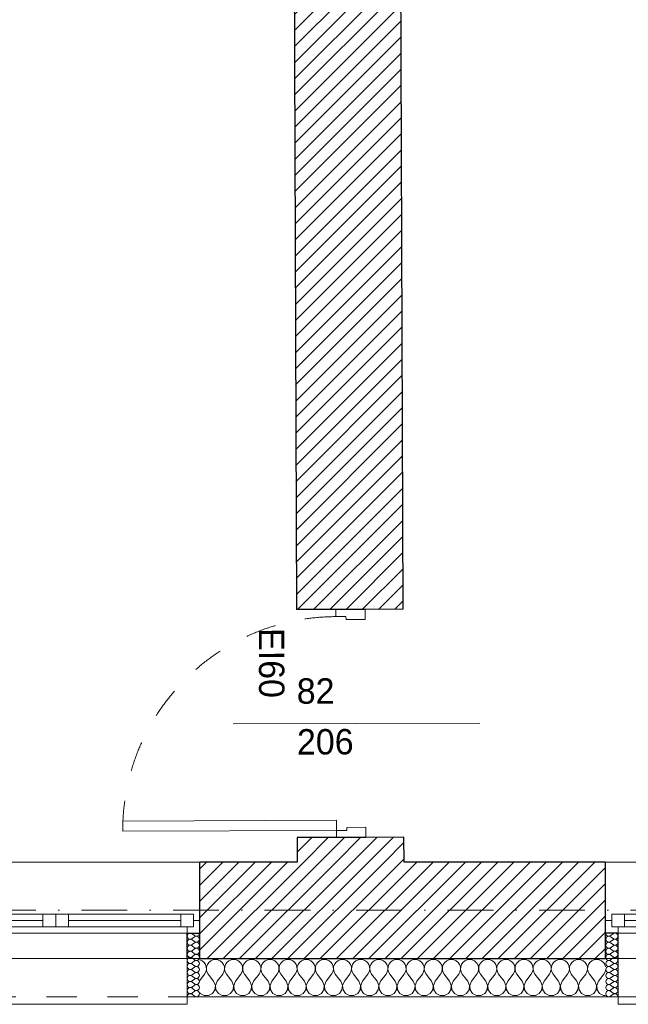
# Model space of a CAD drawing. Header units: millimetres. Extents: x 172139 to 266886, y 89525 to 138225.
# Tile 38 of 94: x 202873 to 205267, y 106825 to 110700. Entities that reach past the tile are written whole.
import ezdxf
from ezdxf.enums import TextEntityAlignment as Align

# ---------------------------------------------------------------- set-up
doc = ezdxf.new("R2010")
doc.units = ezdxf.units.MM
doc.header["$MEASUREMENT"] = 0
doc.linetypes.add('Kropki i Kreski', pattern=[360, 180, -90, 0, -90])
doc.linetypes.add('Przerywana', pattern=[240, 120, -120])
for name, color, linetype in [('Drzwi ArchiCAD', 7, 'Continuous'), ('Konstrukcja - Siatki mod', 7, 'Continuous'), ('KR_INW', 7, 'Continuous'), ('NAPIS_SODON', 7, 'Continuous'), ('Okna ArchiCADa', 7, 'Continuous'), ('Znaczniki drzwi ArchiCADa', 7, 'Continuous')]:
    doc.layers.add(name, color=color, linetype=linetype)
for name, color, linetype, lineweight in [('Drzwi ArchiCAD_Nr_pióra__1', 7, 'Continuous', 13), ('Drzwi ArchiCAD_Nr_pióra__27', 7, 'Continuous', 25), ('KR_INW_Nr_pióra__101', 252, 'Continuous', 5), ('KR_INW_Nr_pióra__27', 7, 'Continuous', 25), ('KR_INW_Nr_pióra__47', 7, 'Continuous', 15), ('NAPIS_SODON_Nr_pióra__1', 7, 'Continuous', 13), ('Okna ArchiCADa_Nr_pióra__1', 7, 'Continuous', 13), ('Okna ArchiCADa_Nr_pióra__27', 7, 'Continuous', 25), ('Znaczniki drzwi ArchiCADa_Nr_pióra__7', 7, 'Continuous', 13)]:
    doc.layers.add(name, color=color, linetype=linetype, lineweight=lineweight)
for name, color, linetype, lineweight, true_color in [('Konstrukcja - Siatki mod_Nr_pióra__48', 7, 'Continuous', 15, 0xa80f02), ('KR_INW_Nr_pióra__102', 7, 'Continuous', 5, 0xcccccc), ('Znaczniki drzwi ArchiCADa_Nr_pióra__20', 7, 'Continuous', 13, 0xb00000)]:
    doc.layers.add(name, color=color, linetype=linetype, lineweight=lineweight, true_color=true_color)
doc.styles.add('GENERATED_STYLE_1', font='txt')
pattern_1 = [(45, (0, 0), (-31.819804, 31.819804), [])]

# ---------------------------------------------------------------- blocks, each defined once
blk = doc.blocks.new('Strop_1', base_point=(179225, 121523.3))
at = {"layer": 'NAPIS_SODON_Nr_pióra__1', "linetype": 'Continuous', "flags": 128}
blk.add_lwpolyline([(179225, 121523.3), (179225.9, 107003.8), (250898.3, 107008.3), (250897.4, 121527.8)], close=True, dxfattribs=at)
blk = doc.blocks.new('*X158')
at = {"layer": 'KR_INW_Nr_pióra__102', "linetype": 'Continuous'}
for p, q in [((203581.2, 107000.2), (203580.9, 107000.2)), ((203590.2, 106996.2), (203581.2, 107000.2)), ((203597.8, 106989.9), (203590.2, 106996.2)), ((203624.1, 106996.2), (203616.5, 106989.9)), ((203633.1, 107000.2), (203624.1, 106996.2)), ((203642.9, 107001.6), (203633.1, 107000.2)), ((203652.6, 107000.2), (203642.9, 107001.6)), ((203661.6, 106996.2), (203652.6, 107000.2)), ((203669.2, 106989.9), (203661.6, 106996.2)), ((203695.5, 106996.2), (203687.9, 106989.9)), ((203704.5, 107000.2), (203695.5, 106996.2)), ((203714.3, 107001.6), (203704.5, 107000.2)), ((203724, 107000.2), (203714.3, 107001.6)), ((203733.1, 106996.2), (203724, 107000.2)), ((203740.6, 106989.9), (203733.1, 106996.2)), ((203766.9, 106996.2), (203759.4, 106989.9)), ((203776, 107000.2), (203766.9, 106996.2)), ((203785.7, 107001.6), (203776, 107000.2)), ((203795.5, 107000.2), (203785.7, 107001.6)), ((203804.5, 106996.2), (203795.5, 107000.2)), ((203812.1, 106989.9), (203804.5, 106996.2)), ((203838.4, 106996.2), (203830.8, 106989.9)), ((203847.4, 107000.2), (203838.4, 106996.2)), ((203857.1, 107001.6), (203847.4, 107000.2)), ((203866.9, 107000.2), (203857.1, 107001.6)), ((203875.9, 106996.2), (203866.9, 107000.2)), ((203883.5, 106989.9), (203875.9, 106996.2)), ((203909.8, 106996.2), (203902.2, 106989.9)), ((203918.8, 107000.2), (203909.8, 106996.2)), ((203928.6, 107001.6), (203918.8, 107000.2)), ((203938.3, 107000.2), (203928.6, 107001.6)), ((203947.3, 106996.2), (203938.3, 107000.2)), ((203954.9, 106989.9), (203947.3, 106996.2)), ((203981.2, 106996.2), (203973.6, 106989.9)), ((203990.2, 107000.2), (203981.2, 106996.2)), ((204000, 107001.6), (203990.2, 107000.2)), ((204009.8, 107000.2), (204000, 107001.6)), ((204018.8, 106996.2), (204009.8, 107000.2)), ((204026.4, 106989.9), (204018.8, 106996.2)), ((204052.7, 106996.2), (204045.1, 106989.9)), ((204061.7, 107000.2), (204052.7, 106996.2)), ((204071.4, 107001.6), (204061.7, 107000.2)), ((204081.2, 107000.2), (204071.4, 107001.6)), ((204090.2, 106996.2), (204081.2, 107000.2)), ((204097.8, 106989.9), (204090.2, 106996.2)), ((204124.1, 106996.2), (204116.5, 106989.9)), ((204133.1, 107000.2), (204124.1, 106996.2)), ((204142.9, 107001.6), (204133.1, 107000.2)), ((204152.6, 107000.2), (204142.9, 107001.6)), ((204161.6, 106996.2), (204152.6, 107000.2)), ((204169.2, 106989.9), (204161.6, 106996.2)), ((204195.5, 106996.2), (204187.9, 106989.9)), ((204204.5, 107000.2), (204195.5, 106996.2)), ((204214.3, 107001.6), (204204.5, 107000.2)), ((204224, 107000.2), (204214.3, 107001.6)), ((204233.1, 106996.2), (204224, 107000.2)), ((204240.6, 106989.9), (204233.1, 106996.2)), ((204266.9, 106996.2), (204259.4, 106989.9)), ((204276, 107000.2), (204266.9, 106996.2)), ((204285.7, 107001.6), (204276, 107000.2)), ((204295.5, 107000.2), (204285.7, 107001.6)), ((204304.5, 106996.2), (204295.5, 107000.2)), ((204312.1, 106989.9), (204304.5, 106996.2)), ((204338.4, 106996.2), (204330.8, 106989.9)), ((204347.4, 107000.2), (204338.4, 106996.2)), ((204357.1, 107001.6), (204347.4, 107000.2)), ((204366.9, 107000.2), (204357.1, 107001.6)), ((204375.9, 106996.2), (204366.9, 107000.2)), ((204383.5, 106989.9), (204375.9, 106996.2)), ((204409.8, 106996.2), (204402.2, 106989.9)), ((204418.8, 107000.2), (204409.8, 106996.2)), ((204428.6, 107001.6), (204418.8, 107000.2)), ((204438.3, 107000.2), (204428.6, 107001.6)), ((204447.3, 106996.2), (204438.3, 107000.2)), ((204454.9, 106989.9), (204447.3, 106996.2)), ((204481.2, 106996.2), (204473.6, 106989.9)), ((204490.2, 107000.2), (204481.2, 106996.2)), ((204500, 107001.6), (204490.2, 107000.2)), ((204509.8, 107000.2), (204500, 107001.6)), ((204518.8, 106996.2), (204509.8, 107000.2)), ((204526.4, 106989.9), (204518.8, 106996.2)), ((204552.7, 106996.2), (204545.1, 106989.9)), ((204561.7, 107000.2), (204552.7, 106996.2)), ((204571.4, 107001.6), (204561.7, 107000.2)), ((204581.2, 107000.2), (204571.4, 107001.6)), ((204590.2, 106996.2), (204581.2, 107000.2)), ((204597.8, 106989.9), (204590.2, 106996.2)), ((204624.1, 106996.2), (204616.5, 106989.9)), ((204633.1, 107000.2), (204624.1, 106996.2)), ((204642.9, 107001.6), (204633.1, 107000.2)), ((204652.6, 107000.2), (204642.9, 107001.6)), ((204661.6, 106996.2), (204652.6, 107000.2)), ((204669.2, 106989.9), (204661.6, 106996.2)), ((204695.5, 106996.2), (204687.9, 106989.9)), ((204704.5, 107000.2), (204695.5, 106996.2)), ((204714.3, 107001.6), (204704.5, 107000.2)), ((204724, 107000.2), (204714.3, 107001.6)), ((204733.1, 106996.2), (204724, 107000.2)), ((204740.6, 106989.9), (204733.1, 106996.2)), ((204766.9, 106996.2), (204759.4, 106989.9)), ((204776, 107000.2), (204766.9, 106996.2)), ((204785.7, 107001.6), (204776, 107000.2)), ((204795.5, 107000.2), (204785.7, 107001.6)), ((204804.5, 106996.2), (204795.5, 107000.2)), ((204812.1, 106989.9), (204804.5, 106996.2)), ((204838.4, 106996.2), (204830.8, 106989.9)), ((204847.4, 107000.2), (204838.4, 106996.2)), ((204857.1, 107001.6), (204847.4, 107000.2)), ((204866.9, 107000.2), (204857.1, 107001.6)), ((204875.9, 106996.2), (204866.9, 107000.2)), ((204883.5, 106989.9), (204875.9, 106996.2)), ((204909.8, 106996.2), (204902.2, 106989.9)), ((204918.8, 107000.2), (204909.8, 106996.2)), ((204928.6, 107001.6), (204918.8, 107000.2)), ((204938.3, 107000.2), (204928.6, 107001.6)), ((204947.3, 106996.2), (204938.3, 107000.2)), ((204954.9, 106989.9), (204947.3, 106996.2)), ((204981.2, 106996.2), (204973.6, 106989.9)), ((204990.2, 107000.2), (204981.2, 106996.2)), ((205000, 107001.6), (204990.2, 107000.2)), ((205009.8, 107000.2), (205000, 107001.6)), ((205018.8, 106996.2), (205009.8, 107000.2)), ((205026.4, 106989.9), (205018.8, 106996.2)), ((205052.7, 106996.2), (205045.1, 106989.9)), ((205061.7, 107000.2), (205052.7, 106996.2)), ((205071.4, 107001.6), (205061.7, 107000.2)), ((205081.2, 107000.2), (205071.4, 107001.6)), ((205090.2, 106996.2), (205081.2, 107000.2)), ((205097.8, 106989.9), (205090.2, 106996.2)), ((205124.1, 106996.2), (205116.5, 106989.9)), ((205133.1, 107000.2), (205124.1, 106996.2)), ((205142.9, 107001.6), (205133.1, 107000.2)), ((205152.6, 107000.2), (205142.9, 107001.6)), ((205161.6, 106996.2), (205152.6, 107000.2)), ((205169.2, 106989.9), (205161.6, 106996.2)), ((203603.4, 106981.8), (203597.8, 106989.9)), ((203606.5, 106972.5), (203603.4, 106981.8)), ((203604.8, 106953.1), (203607, 106962.6)), ((203607, 106962.6), (203606.5, 106972.5)), ((203607.8, 106972.5), (203607.3, 106962.6)), ((203607.3, 106962.6), (203609.5, 106953.1)), ((203610.9, 106981.8), (203607.8, 106972.5)), ((203616.5, 106989.9), (203610.9, 106981.8)), ((203674.8, 106981.8), (203669.2, 106989.9)), ((203677.9, 106972.5), (203674.8, 106981.8)), ((203676.2, 106953.1), (203678.4, 106962.6)), ((203678.4, 106962.6), (203677.9, 106972.5)), ((203679.2, 106972.5), (203678.7, 106962.6)), ((203678.7, 106962.6), (203680.9, 106953.1)), ((203682.3, 106981.8), (203679.2, 106972.5)), ((203687.9, 106989.9), (203682.3, 106981.8)), ((203746.2, 106981.8), (203740.6, 106989.9)), ((203749.4, 106972.5), (203746.2, 106981.8)), ((203747.6, 106953.1), (203749.9, 106962.6)), ((203749.9, 106962.6), (203749.4, 106972.5)), ((203750.6, 106972.5), (203750.1, 106962.6)), ((203750.1, 106962.6), (203752.4, 106953.1)), ((203753.8, 106981.8), (203750.6, 106972.5)), ((203759.4, 106989.9), (203753.8, 106981.8)), ((203817.7, 106981.8), (203812.1, 106989.9)), ((203820.8, 106972.5), (203817.7, 106981.8)), ((203819.1, 106953.1), (203821.3, 106962.6)), ((203821.3, 106962.6), (203820.8, 106972.5)), ((203822.1, 106972.5), (203821.6, 106962.6)), ((203821.6, 106962.6), (203823.8, 106953.1)), ((203825.2, 106981.8), (203822.1, 106972.5)), ((203830.8, 106989.9), (203825.2, 106981.8)), ((203889.1, 106981.8), (203883.5, 106989.9)), ((203892.2, 106972.5), (203889.1, 106981.8)), ((203890.5, 106953.1), (203892.7, 106962.6)), ((203892.7, 106962.6), (203892.2, 106972.5)), ((203893.5, 106972.5), (203893, 106962.6)), ((203893, 106962.6), (203895.2, 106953.1)), ((203896.6, 106981.8), (203893.5, 106972.5)), ((203902.2, 106989.9), (203896.6, 106981.8)), ((203960.5, 106981.8), (203954.9, 106989.9)), ((203963.7, 106972.5), (203960.5, 106981.8)), ((203961.9, 106953.1), (203964.1, 106962.6)), ((203964.1, 106962.6), (203963.7, 106972.5)), ((203964.9, 106972.5), (203964.4, 106962.6)), ((203964.4, 106962.6), (203966.7, 106953.1)), ((203968.1, 106981.8), (203964.9, 106972.5)), ((203973.6, 106989.9), (203968.1, 106981.8)), ((204031.9, 106981.8), (204026.4, 106989.9)), ((204035.1, 106972.5), (204031.9, 106981.8)), ((204033.3, 106953.1), (204035.6, 106962.6)), ((204035.6, 106962.6), (204035.1, 106972.5)), ((204036.3, 106972.5), (204035.9, 106962.6)), ((204035.9, 106962.6), (204038.1, 106953.1)), ((204039.5, 106981.8), (204036.3, 106972.5)), ((204045.1, 106989.9), (204039.5, 106981.8)), ((204103.4, 106981.8), (204097.8, 106989.9)), ((204106.5, 106972.5), (204103.4, 106981.8)), ((204104.8, 106953.1), (204107, 106962.6)), ((204107, 106962.6), (204106.5, 106972.5)), ((204107.8, 106972.5), (204107.3, 106962.6)), ((204107.3, 106962.6), (204109.5, 106953.1)), ((204110.9, 106981.8), (204107.8, 106972.5)), ((204116.5, 106989.9), (204110.9, 106981.8)), ((204174.8, 106981.8), (204169.2, 106989.9)), ((204177.9, 106972.5), (204174.8, 106981.8)), ((204176.2, 106953.1), (204178.4, 106962.6)), ((204178.4, 106962.6), (204177.9, 106972.5)), ((204179.2, 106972.5), (204178.7, 106962.6)), ((204178.7, 106962.6), (204180.9, 106953.1)), ((204182.3, 106981.8), (204179.2, 106972.5)), ((204187.9, 106989.9), (204182.3, 106981.8)), ((204246.2, 106981.8), (204240.6, 106989.9)), ((204249.4, 106972.5), (204246.2, 106981.8)), ((204247.6, 106953.1), (204249.9, 106962.6)), ((204249.9, 106962.6), (204249.4, 106972.5)), ((204250.6, 106972.5), (204250.1, 106962.6)), ((204250.1, 106962.6), (204252.4, 106953.1)), ((204253.8, 106981.8), (204250.6, 106972.5)), ((204259.4, 106989.9), (204253.8, 106981.8)), ((204317.7, 106981.8), (204312.1, 106989.9)), ((204320.8, 106972.5), (204317.7, 106981.8)), ((204319.1, 106953.1), (204321.3, 106962.6)), ((204321.3, 106962.6), (204320.8, 106972.5)), ((204322.1, 106972.5), (204321.6, 106962.6)), ((204321.6, 106962.6), (204323.8, 106953.1)), ((204325.2, 106981.8), (204322.1, 106972.5)), ((204330.8, 106989.9), (204325.2, 106981.8)), ((204389.1, 106981.8), (204383.5, 106989.9)), ((204392.2, 106972.5), (204389.1, 106981.8)), ((204390.5, 106953.1), (204392.7, 106962.6)), ((204392.7, 106962.6), (204392.2, 106972.5)), ((204393.5, 106972.5), (204393, 106962.6)), ((204393, 106962.6), (204395.2, 106953.1)), ((204396.6, 106981.8), (204393.5, 106972.5)), ((204402.2, 106989.9), (204396.6, 106981.8)), ((204460.5, 106981.8), (204454.9, 106989.9)), ((204463.7, 106972.5), (204460.5, 106981.8)), ((204461.9, 106953.1), (204464.1, 106962.6)), ((204464.1, 106962.6), (204463.7, 106972.5)), ((204464.9, 106972.5), (204464.4, 106962.6)), ((204464.4, 106962.6), (204466.7, 106953.1)), ((204468.1, 106981.8), (204464.9, 106972.5)), ((204473.6, 106989.9), (204468.1, 106981.8)), ((204531.9, 106981.8), (204526.4, 106989.9)), ((204535.1, 106972.5), (204531.9, 106981.8)), ((204533.3, 106953.1), (204535.6, 106962.6)), ((204535.6, 106962.6), (204535.1, 106972.5)), ((204536.3, 106972.5), (204535.9, 106962.6)), ((204535.9, 106962.6), (204538.1, 106953.1)), ((204539.5, 106981.8), (204536.3, 106972.5)), ((204545.1, 106989.9), (204539.5, 106981.8)), ((204603.4, 106981.8), (204597.8, 106989.9)), ((204606.5, 106972.5), (204603.4, 106981.8)), ((204604.8, 106953.1), (204607, 106962.6)), ((204607, 106962.6), (204606.5, 106972.5)), ((204607.8, 106972.5), (204607.3, 106962.6)), ((204607.3, 106962.6), (204609.5, 106953.1)), ((204610.9, 106981.8), (204607.8, 106972.5)), ((204616.5, 106989.9), (204610.9, 106981.8)), ((204674.8, 106981.8), (204669.2, 106989.9)), ((204677.9, 106972.5), (204674.8, 106981.8)), ((204676.2, 106953.1), (204678.4, 106962.6)), ((204678.4, 106962.6), (204677.9, 106972.5)), ((204679.2, 106972.5), (204678.7, 106962.6)), ((204678.7, 106962.6), (204680.9, 106953.1)), ((204682.3, 106981.8), (204679.2, 106972.5)), ((204687.9, 106989.9), (204682.3, 106981.8)), ((204746.2, 106981.8), (204740.6, 106989.9)), ((204749.4, 106972.5), (204746.2, 106981.8)), ((204747.6, 106953.1), (204749.9, 106962.6)), ((204749.9, 106962.6), (204749.4, 106972.5)), ((204750.6, 106972.5), (204750.1, 106962.6)), ((204750.1, 106962.6), (204752.4, 106953.1)), ((204753.8, 106981.8), (204750.6, 106972.5)), ((204759.4, 106989.9), (204753.8, 106981.8)), ((204817.7, 106981.8), (204812.1, 106989.9)), ((204820.8, 106972.5), (204817.7, 106981.8)), ((204819.1, 106953.1), (204821.3, 106962.6)), ((204821.3, 106962.6), (204820.8, 106972.5)), ((204822.1, 106972.5), (204821.6, 106962.6)), ((204821.6, 106962.6), (204823.8, 106953.1)), ((204825.2, 106981.8), (204822.1, 106972.5)), ((204830.8, 106989.9), (204825.2, 106981.8)), ((204889.1, 106981.8), (204883.5, 106989.9)), ((204892.2, 106972.5), (204889.1, 106981.8)), ((204890.5, 106953.1), (204892.7, 106962.6)), ((204892.7, 106962.6), (204892.2, 106972.5)), ((204893.5, 106972.5), (204893, 106962.6)), ((204893, 106962.6), (204895.2, 106953.1)), ((204896.6, 106981.8), (204893.5, 106972.5)), ((204902.2, 106989.9), (204896.6, 106981.8)), ((204960.5, 106981.8), (204954.9, 106989.9)), ((204963.7, 106972.5), (204960.5, 106981.8)), ((204961.9, 106953.1), (204964.1, 106962.6)), ((204964.1, 106962.6), (204963.7, 106972.5)), ((204964.9, 106972.5), (204964.4, 106962.6)), ((204964.4, 106962.6), (204966.7, 106953.1)), ((204968.1, 106981.8), (204964.9, 106972.5)), ((204973.6, 106989.9), (204968.1, 106981.8)), ((205031.9, 106981.8), (205026.4, 106989.9)), ((205035.1, 106972.5), (205031.9, 106981.8)), ((205033.3, 106953.1), (205035.6, 106962.6)), ((205035.6, 106962.6), (205035.1, 106972.5)), ((205036.3, 106972.5), (205035.9, 106962.6)), ((205035.9, 106962.6), (205038.1, 106953.1)), ((205039.5, 106981.8), (205036.3, 106972.5)), ((205045.1, 106989.9), (205039.5, 106981.8)), ((205103.4, 106981.8), (205097.8, 106989.9)), ((205106.5, 106972.5), (205103.4, 106981.8)), ((205104.8, 106953.1), (205107, 106962.6)), ((205107, 106962.6), (205106.5, 106972.5)), ((205107.8, 106972.5), (205107.3, 106962.6)), ((205107.3, 106962.6), (205109.5, 106953.1)), ((205110.9, 106981.8), (205107.8, 106972.5)), ((205116.5, 106989.9), (205110.9, 106981.8)), ((205174.8, 106981.8), (205169.2, 106989.9)), ((205177.7, 106973.2), (205174.8, 106981.8)), ((205176.2, 106953.1), (205177.7, 106959.5)), ((203580.9, 106919), (203600, 106944.4)), ((203600, 106944.4), (203604.8, 106953.1)), ((203609.5, 106953.1), (203614.3, 106944.4)), ((203635.7, 106915.9), (203614.3, 106944.4)), ((203642.4, 106899.8), (203635.7, 106915.9)), ((203650, 106915.9), (203643.3, 106899.8)), ((203650, 106915.9), (203671.4, 106944.4)), ((203671.4, 106944.4), (203676.2, 106953.1)), ((203680.9, 106953.1), (203685.7, 106944.4)), ((203707.1, 106915.9), (203685.7, 106944.4)), ((203713.9, 106899.8), (203707.1, 106915.9)), ((203721.4, 106915.9), (203714.7, 106899.8)), ((203721.4, 106915.9), (203742.9, 106944.4)), ((203742.9, 106944.4), (203747.6, 106953.1)), ((203752.4, 106953.1), (203757.1, 106944.4)), ((203778.6, 106915.9), (203757.1, 106944.4)), ((203785.3, 106899.8), (203778.6, 106915.9)), ((203792.9, 106915.9), (203786.1, 106899.8)), ((203792.9, 106915.9), (203814.3, 106944.4)), ((203814.3, 106944.4), (203819.1, 106953.1)), ((203823.8, 106953.1), (203828.6, 106944.4)), ((203850, 106915.9), (203828.6, 106944.4)), ((203856.7, 106899.8), (203850, 106915.9)), ((203864.3, 106915.9), (203857.6, 106899.8)), ((203864.3, 106915.9), (203885.7, 106944.4)), ((203885.7, 106944.4), (203890.5, 106953.1)), ((203895.2, 106953.1), (203900, 106944.4)), ((203921.4, 106915.9), (203900, 106944.4)), ((203928.2, 106899.8), (203921.4, 106915.9)), ((203935.7, 106915.9), (203929, 106899.8)), ((203935.7, 106915.9), (203957.1, 106944.4)), ((203957.1, 106944.4), (203961.9, 106953.1)), ((203966.7, 106953.1), (203971.4, 106944.4)), ((203992.9, 106915.9), (203971.4, 106944.4)), ((203999.6, 106899.8), (203992.9, 106915.9)), ((204007.1, 106915.9), (204000.4, 106899.8)), ((204007.1, 106915.9), (204028.6, 106944.4)), ((204028.6, 106944.4), (204033.3, 106953.1)), ((204038.1, 106953.1), (204042.9, 106944.4)), ((204064.3, 106915.9), (204042.9, 106944.4)), ((204071, 106899.8), (204064.3, 106915.9)), ((204078.6, 106915.9), (204071.8, 106899.8)), ((204078.6, 106915.9), (204100, 106944.4)), ((204100, 106944.4), (204104.8, 106953.1)), ((204109.5, 106953.1), (204114.3, 106944.4)), ((204135.7, 106915.9), (204114.3, 106944.4)), ((204142.4, 106899.8), (204135.7, 106915.9)), ((204150, 106915.9), (204143.3, 106899.8)), ((204150, 106915.9), (204171.4, 106944.4)), ((204171.4, 106944.4), (204176.2, 106953.1)), ((204180.9, 106953.1), (204185.7, 106944.4)), ((204207.1, 106915.9), (204185.7, 106944.4)), ((204213.9, 106899.8), (204207.1, 106915.9)), ((204221.4, 106915.9), (204214.7, 106899.8)), ((204221.4, 106915.9), (204242.9, 106944.4)), ((204242.9, 106944.4), (204247.6, 106953.1)), ((204252.4, 106953.1), (204257.1, 106944.4)), ((204278.6, 106915.9), (204257.1, 106944.4)), ((204285.3, 106899.8), (204278.6, 106915.9)), ((204292.9, 106915.9), (204286.1, 106899.8)), ((204292.9, 106915.9), (204314.3, 106944.4)), ((204314.3, 106944.4), (204319.1, 106953.1)), ((204323.8, 106953.1), (204328.6, 106944.4)), ((204350, 106915.9), (204328.6, 106944.4)), ((204356.7, 106899.8), (204350, 106915.9)), ((204364.3, 106915.9), (204357.6, 106899.8)), ((204364.3, 106915.9), (204385.7, 106944.4)), ((204385.7, 106944.4), (204390.5, 106953.1)), ((204395.2, 106953.1), (204400, 106944.4)), ((204421.4, 106915.9), (204400, 106944.4)), ((204428.2, 106899.8), (204421.4, 106915.9)), ((204435.7, 106915.9), (204429, 106899.8)), ((204435.7, 106915.9), (204457.1, 106944.4)), ((204457.1, 106944.4), (204461.9, 106953.1)), ((204466.7, 106953.1), (204471.4, 106944.4)), ((204492.9, 106915.9), (204471.4, 106944.4)), ((204499.6, 106899.8), (204492.9, 106915.9)), ((204507.1, 106915.9), (204500.4, 106899.8)), ((204507.1, 106915.9), (204528.6, 106944.4)), ((204528.6, 106944.4), (204533.3, 106953.1)), ((204538.1, 106953.1), (204542.9, 106944.4)), ((204564.3, 106915.9), (204542.9, 106944.4)), ((204571, 106899.8), (204564.3, 106915.9)), ((204578.6, 106915.9), (204571.8, 106899.8)), ((204578.6, 106915.9), (204600, 106944.4)), ((204600, 106944.4), (204604.8, 106953.1)), ((204609.5, 106953.1), (204614.3, 106944.4)), ((204635.7, 106915.9), (204614.3, 106944.4)), ((204642.4, 106899.8), (204635.7, 106915.9)), ((204650, 106915.9), (204643.3, 106899.8)), ((204650, 106915.9), (204671.4, 106944.4)), ((204671.4, 106944.4), (204676.2, 106953.1)), ((204680.9, 106953.1), (204685.7, 106944.4)), ((204707.1, 106915.9), (204685.7, 106944.4)), ((204713.9, 106899.8), (204707.1, 106915.9)), ((204721.4, 106915.9), (204714.7, 106899.8)), ((204721.4, 106915.9), (204742.9, 106944.4)), ((204742.9, 106944.4), (204747.6, 106953.1)), ((204752.4, 106953.1), (204757.1, 106944.4)), ((204778.6, 106915.9), (204757.1, 106944.4)), ((204785.3, 106899.8), (204778.6, 106915.9)), ((204792.9, 106915.9), (204786.1, 106899.8)), ((204792.9, 106915.9), (204814.3, 106944.4)), ((204814.3, 106944.4), (204819.1, 106953.1)), ((204823.8, 106953.1), (204828.6, 106944.4)), ((204850, 106915.9), (204828.6, 106944.4)), ((204856.7, 106899.8), (204850, 106915.9)), ((204864.3, 106915.9), (204857.6, 106899.8)), ((204864.3, 106915.9), (204885.7, 106944.4)), ((204885.7, 106944.4), (204890.5, 106953.1)), ((204895.2, 106953.1), (204900, 106944.4)), ((204921.4, 106915.9), (204900, 106944.4)), ((204928.2, 106899.8), (204921.4, 106915.9)), ((204935.7, 106915.9), (204929, 106899.8)), ((204935.7, 106915.9), (204957.1, 106944.4)), ((204957.1, 106944.4), (204961.9, 106953.1)), ((204966.7, 106953.1), (204971.4, 106944.4)), ((204992.9, 106915.9), (204971.4, 106944.4)), ((204999.6, 106899.8), (204992.9, 106915.9)), ((205007.1, 106915.9), (205000.4, 106899.8)), ((205007.1, 106915.9), (205028.6, 106944.4)), ((205028.6, 106944.4), (205033.3, 106953.1)), ((205038.1, 106953.1), (205042.9, 106944.4)), ((205064.3, 106915.9), (205042.9, 106944.4)), ((205071, 106899.8), (205064.3, 106915.9)), ((205078.6, 106915.9), (205071.8, 106899.8)), ((205078.6, 106915.9), (205100, 106944.4)), ((205100, 106944.4), (205104.8, 106953.1)), ((205109.5, 106953.1), (205114.3, 106944.4)), ((205135.7, 106915.9), (205114.3, 106944.4)), ((205142.4, 106899.8), (205135.7, 106915.9)), ((205150, 106915.9), (205143.3, 106899.8)), ((205150, 106915.9), (205171.4, 106944.4)), ((205171.4, 106944.4), (205176.2, 106953.1)), ((203631.2, 106868), (203640.8, 106882.5)), ((203640.8, 106882.5), (203642.4, 106899.8)), ((203643.3, 106899.8), (203644.9, 106882.5)), ((203644.9, 106882.5), (203654.5, 106868)), ((203702.6, 106868), (203712.2, 106882.5)), ((203712.2, 106882.5), (203713.9, 106899.8)), ((203714.7, 106899.8), (203716.3, 106882.5)), ((203716.3, 106882.5), (203726, 106868)), ((203774, 106868), (203783.7, 106882.5)), ((203783.7, 106882.5), (203785.3, 106899.8)), ((203786.1, 106899.8), (203787.8, 106882.5)), ((203787.8, 106882.5), (203797.4, 106868)), ((203845.5, 106868), (203855.1, 106882.5)), ((203855.1, 106882.5), (203856.7, 106899.8)), ((203857.6, 106899.8), (203859.2, 106882.5)), ((203859.2, 106882.5), (203868.8, 106868)), ((203916.9, 106868), (203926.5, 106882.5)), ((203926.5, 106882.5), (203928.2, 106899.8)), ((203929, 106899.8), (203930.6, 106882.5)), ((203930.6, 106882.5), (203940.3, 106868)), ((203988.3, 106868), (203997.9, 106882.5)), ((203997.9, 106882.5), (203999.6, 106899.8)), ((204000.4, 106899.8), (204002.1, 106882.5)), ((204002.1, 106882.5), (204011.7, 106868)), ((204059.7, 106868), (204069.4, 106882.5)), ((204069.4, 106882.5), (204071, 106899.8)), ((204071.8, 106899.8), (204073.5, 106882.5)), ((204073.5, 106882.5), (204083.1, 106868)), ((204131.2, 106868), (204140.8, 106882.5)), ((204140.8, 106882.5), (204142.4, 106899.8)), ((204143.3, 106899.8), (204144.9, 106882.5)), ((204144.9, 106882.5), (204154.5, 106868)), ((204202.6, 106868), (204212.2, 106882.5)), ((204212.2, 106882.5), (204213.9, 106899.8)), ((204214.7, 106899.8), (204216.3, 106882.5)), ((204216.3, 106882.5), (204226, 106868)), ((204274, 106868), (204283.7, 106882.5)), ((204283.7, 106882.5), (204285.3, 106899.8)), ((204286.1, 106899.8), (204287.8, 106882.5)), ((204287.8, 106882.5), (204297.4, 106868)), ((204345.5, 106868), (204355.1, 106882.5)), ((204355.1, 106882.5), (204356.7, 106899.8)), ((204357.6, 106899.8), (204359.2, 106882.5)), ((204359.2, 106882.5), (204368.8, 106868)), ((204416.9, 106868), (204426.5, 106882.5)), ((204426.5, 106882.5), (204428.2, 106899.8)), ((204429, 106899.8), (204430.6, 106882.5)), ((204430.6, 106882.5), (204440.3, 106868)), ((204488.3, 106868), (204497.9, 106882.5)), ((204497.9, 106882.5), (204499.6, 106899.8)), ((204500.4, 106899.8), (204502.1, 106882.5)), ((204502.1, 106882.5), (204511.7, 106868)), ((204559.7, 106868), (204569.4, 106882.5)), ((204569.4, 106882.5), (204571, 106899.8)), ((204571.8, 106899.8), (204573.5, 106882.5)), ((204573.5, 106882.5), (204583.1, 106868)), ((204631.2, 106868), (204640.8, 106882.5)), ((204640.8, 106882.5), (204642.4, 106899.8)), ((204643.3, 106899.8), (204644.9, 106882.5)), ((204644.9, 106882.5), (204654.5, 106868)), ((204702.6, 106868), (204712.2, 106882.5)), ((204712.2, 106882.5), (204713.9, 106899.8)), ((204714.7, 106899.8), (204716.3, 106882.5)), ((204716.3, 106882.5), (204726, 106868)), ((204774, 106868), (204783.7, 106882.5)), ((204783.7, 106882.5), (204785.3, 106899.8)), ((204786.1, 106899.8), (204787.8, 106882.5)), ((204787.8, 106882.5), (204797.4, 106868)), ((204845.5, 106868), (204855.1, 106882.5)), ((204855.1, 106882.5), (204856.7, 106899.8)), ((204857.6, 106899.8), (204859.2, 106882.5)), ((204859.2, 106882.5), (204868.8, 106868)), ((204916.9, 106868), (204926.5, 106882.5)), ((204926.5, 106882.5), (204928.2, 106899.8)), ((204929, 106899.8), (204930.6, 106882.5)), ((204930.6, 106882.5), (204940.3, 106868)), ((204988.3, 106868), (204997.9, 106882.5)), ((204997.9, 106882.5), (204999.6, 106899.8)), ((205000.4, 106899.8), (205002.1, 106882.5)), ((205002.1, 106882.5), (205011.7, 106868)), ((205059.7, 106868), (205069.4, 106882.5)), ((205069.4, 106882.5), (205071, 106899.8)), ((205071.8, 106899.8), (205073.5, 106882.5)), ((205073.5, 106882.5), (205083.1, 106868)), ((205131.2, 106868), (205140.8, 106882.5)), ((205140.8, 106882.5), (205142.4, 106899.8)), ((205143.3, 106899.8), (205144.9, 106882.5)), ((205144.9, 106882.5), (205154.5, 106868)), ((203580.9, 106871.3), (203583.1, 106868)), ((203583.1, 106868), (203598.4, 106859.8)), ((203598.4, 106859.8), (203615.8, 106859.8)), ((203615.8, 106859.8), (203631.2, 106868)), ((203654.5, 106868), (203669.9, 106859.8)), ((203669.9, 106859.8), (203687.3, 106859.8)), ((203687.3, 106859.8), (203702.6, 106868)), ((203726, 106868), (203741.3, 106859.8)), ((203741.3, 106859.8), (203758.7, 106859.8)), ((203758.7, 106859.8), (203774, 106868)), ((203797.4, 106868), (203812.7, 106859.8)), ((203812.7, 106859.8), (203830.1, 106859.8)), ((203830.1, 106859.8), (203845.5, 106868)), ((203868.8, 106868), (203884.2, 106859.8)), ((203884.2, 106859.8), (203901.6, 106859.8)), ((203901.6, 106859.8), (203916.9, 106868)), ((203940.3, 106868), (203955.6, 106859.8)), ((203955.6, 106859.8), (203973, 106859.8)), ((203973, 106859.8), (203988.3, 106868)), ((204011.7, 106868), (204027, 106859.8)), ((204027, 106859.8), (204044.4, 106859.8)), ((204044.4, 106859.8), (204059.7, 106868)), ((204083.1, 106868), (204098.4, 106859.8)), ((204098.4, 106859.8), (204115.8, 106859.8)), ((204115.8, 106859.8), (204131.2, 106868)), ((204154.5, 106868), (204169.9, 106859.8)), ((204169.9, 106859.8), (204187.3, 106859.8)), ((204187.3, 106859.8), (204202.6, 106868)), ((204226, 106868), (204241.3, 106859.8)), ((204241.3, 106859.8), (204258.7, 106859.8)), ((204258.7, 106859.8), (204274, 106868)), ((204297.4, 106868), (204312.7, 106859.8)), ((204312.7, 106859.8), (204330.1, 106859.8)), ((204330.1, 106859.8), (204345.5, 106868)), ((204368.8, 106868), (204384.2, 106859.8)), ((204384.2, 106859.8), (204401.6, 106859.8)), ((204401.6, 106859.8), (204416.9, 106868)), ((204440.3, 106868), (204455.6, 106859.8)), ((204455.6, 106859.8), (204473, 106859.8)), ((204473, 106859.8), (204488.3, 106868)), ((204511.7, 106868), (204527, 106859.8)), ((204527, 106859.8), (204544.4, 106859.8)), ((204544.4, 106859.8), (204559.7, 106868)), ((204583.1, 106868), (204598.4, 106859.8)), ((204598.4, 106859.8), (204615.8, 106859.8)), ((204615.8, 106859.8), (204631.2, 106868)), ((204654.5, 106868), (204669.9, 106859.8)), ((204669.9, 106859.8), (204687.3, 106859.8)), ((204687.3, 106859.8), (204702.6, 106868)), ((204726, 106868), (204741.3, 106859.8)), ((204741.3, 106859.8), (204758.7, 106859.8)), ((204758.7, 106859.8), (204774, 106868)), ((204797.4, 106868), (204812.7, 106859.8)), ((204812.7, 106859.8), (204830.1, 106859.8)), ((204830.1, 106859.8), (204845.5, 106868)), ((204868.8, 106868), (204884.2, 106859.8)), ((204884.2, 106859.8), (204901.6, 106859.8)), ((204901.6, 106859.8), (204916.9, 106868)), ((204940.3, 106868), (204955.6, 106859.8)), ((204955.6, 106859.8), (204973, 106859.8)), ((204973, 106859.8), (204988.3, 106868)), ((205011.7, 106868), (205027, 106859.8)), ((205027, 106859.8), (205044.4, 106859.8)), ((205044.4, 106859.8), (205059.7, 106868)), ((205083.1, 106868), (205098.4, 106859.8)), ((205098.4, 106859.8), (205115.8, 106859.8)), ((205115.8, 106859.8), (205131.2, 106868)), ((205154.5, 106868), (205169.9, 106859.8)), ((205169.9, 106859.8), (205177.7, 106859.8))]:
    blk.add_line(p, q, dxfattribs=at)
blk = doc.blocks.new('*X192')
at = {"layer": 'KR_INW_Nr_pióra__102', "linetype": 'Continuous'}
for p, q in [((203560.7, 107095.6), (203551.2, 107102.8)), ((203560.7, 107090.9), (203551.2, 107083.7)), ((203560.7, 107071.8), (203551.2, 107079)), ((203560.7, 107067), (203551.2, 107059.9)), ((203560.7, 107048), (203551.2, 107055.1)), ((203560.7, 107043.2), (203551.2, 107036.1)), ((203560.7, 107024.2), (203551.2, 107031.3)), ((203560.7, 107019.4), (203551.2, 107012.3)), ((203560.7, 107000.4), (203551.2, 107007.5)), ((203560.7, 106995.6), (203551.2, 106988.5)), ((203560.7, 106976.6), (203551.2, 106983.7)), ((203560.7, 106971.8), (203551.2, 106964.7)), ((203560.7, 106952.8), (203551.2, 106959.9)), ((203560.7, 106948), (203551.2, 106940.9)), ((203560.7, 106929), (203551.2, 106936.1)), ((203560.7, 106924.2), (203551.2, 106917)), ((203560.7, 106905.1), (203551.2, 106912.3)), ((203560.7, 106900.4), (203551.2, 106893.2)), ((203560.7, 106881.3), (203551.2, 106888.5)), ((203560.7, 106876.6), (203551.2, 106869.4)), ((203560.7, 106857.5), (203551.2, 106864.7))]:
    blk.add_line(p, q, dxfattribs=at)
for centre, start, end in [((203544, 107093.2), 53.1301, 180), ((203544, 107093.2), 180, 306.8699), ((203544, 107069.4), 53.1301, 180), ((203544, 107069.4), 180, 306.8699), ((203567.8, 107105.1), 233.1301, 0), ((203567.8, 107081.3), 233.1301, 126.8699), ((203567.8, 107057.5), 233.1301, 126.8699), ((203544, 107045.6), 53.1301, 180), ((203544, 107045.6), 180, 306.8699), ((203544, 107021.8), 53.1301, 180), ((203567.8, 107033.7), 233.1301, 126.8699), ((203544, 107021.8), 180, 306.8699), ((203544, 106998), 53.1301, 180), ((203544, 106998), 180, 306.8699), ((203567.8, 107009.9), 233.1301, 126.8699), ((203567.8, 106986.1), 233.1301, 126.8699), ((203544, 106974.2), 53.1301, 180), ((203544, 106974.2), 180, 306.8699), ((203544, 106950.4), 53.1301, 180), ((203567.8, 106962.3), 233.1301, 126.8699), ((203544, 106950.4), 180, 306.8699), ((203544, 106926.6), 53.1301, 180), ((203544, 106926.6), 180, 306.8699), ((203544, 106902.8), 53.1301, 180), ((203567.8, 106938.5), 233.1301, 126.8699), ((203567.8, 106914.7), 233.1301, 126.8699), ((203544, 106902.8), 180, 306.8699), ((203544, 106879), 53.1301, 180), ((203544, 106879), 180, 306.8699), ((203567.8, 106890.9), 233.1301, 126.8699), ((203567.8, 106867), 233.1301, 126.8699), ((203544, 106855.1), 53.1301, 180)]:
    blk.add_arc(centre, 11.9, start, end, dxfattribs=at)
blk = doc.blocks.new('*X193')
at = {"layer": 'KR_INW_Nr_pióra__102', "linetype": 'Continuous'}
for p, q in [((205197.9, 107095.6), (205207.5, 107102.8)), ((205197.9, 107090.9), (205207.5, 107083.7)), ((205197.9, 107071.8), (205207.5, 107079)), ((205197.9, 107067), (205207.5, 107059.9)), ((205197.9, 107048), (205207.5, 107055.1)), ((205197.9, 107043.2), (205207.5, 107036.1)), ((205197.9, 107024.2), (205207.5, 107031.3)), ((205197.9, 107019.4), (205207.5, 107012.3)), ((205197.9, 107000.4), (205207.5, 107007.5)), ((205197.9, 106995.6), (205207.5, 106988.5)), ((205197.9, 106976.6), (205207.5, 106983.7)), ((205197.9, 106971.8), (205207.5, 106964.7)), ((205197.9, 106952.8), (205207.5, 106959.9)), ((205197.9, 106948), (205207.5, 106940.9)), ((205197.9, 106929), (205207.5, 106936.1)), ((205197.9, 106924.2), (205207.5, 106917)), ((205197.9, 106905.1), (205207.5, 106912.3)), ((205197.9, 106900.4), (205207.5, 106893.2)), ((205197.9, 106881.3), (205207.5, 106888.5)), ((205197.9, 106876.6), (205207.5, 106869.4)), ((205197.9, 106857.5), (205207.5, 106864.7))]:
    blk.add_line(p, q, dxfattribs=at)
for centre, start, end in [((205190.8, 107105.1), 180, 306.8699), ((205190.8, 107081.3), 53.1301, 306.8699), ((205190.8, 107057.5), 53.1301, 306.8699), ((205214.6, 107093.2), 0, 126.8699), ((205214.6, 107093.2), 233.1301, 0), ((205214.6, 107069.4), 0, 126.8699), ((205214.6, 107069.4), 233.1301, 0), ((205190.8, 107033.7), 53.1301, 306.8699), ((205214.6, 107045.6), 0, 126.8699), ((205214.6, 107045.6), 233.1301, 0), ((205214.6, 107021.8), 0, 126.8699), ((205190.8, 107009.9), 53.1301, 306.8699), ((205190.8, 106986.1), 53.1301, 306.8699), ((205214.6, 107021.8), 233.1301, 0), ((205214.6, 106998), 0, 126.8699), ((205214.6, 106998), 233.1301, 0), ((205190.8, 106962.3), 53.1301, 306.8699), ((205214.6, 106974.2), 0, 126.8699), ((205214.6, 106974.2), 233.1301, 0), ((205214.6, 106950.4), 0, 126.8699), ((205190.8, 106938.5), 53.1301, 306.8699), ((205190.8, 106914.7), 53.1301, 306.8699), ((205214.6, 106950.4), 233.1301, 0), ((205214.6, 106926.6), 0, 126.8699), ((205214.6, 106926.6), 233.1301, 0), ((205214.6, 106902.8), 0, 126.8699), ((205190.8, 106890.9), 53.1301, 306.8699), ((205190.8, 106867), 53.1301, 306.8699), ((205214.6, 106902.8), 233.1301, 0), ((205214.6, 106879), 0, 126.8699), ((205214.6, 106879), 233.1301, 0), ((205214.6, 106855.1), 0, 126.8699)]:
    blk.add_arc(centre, 11.9, start, end, dxfattribs=at)
blk = doc.blocks.new('Okno dwuskrzydłowe 19_5')
at = {"layer": 'Okna ArchiCADa_Nr_pióra__1', "linetype": 'Continuous'}
for p, q in [((-566.8, 230), (566.8, 230)), ((-566.8, 0), (-541.8, 0)), ((-541.8, 25), (-491.8, 25)), ((-541.8, -25), (-541.8, 25)), ((-541.8, 0), (-541.8, -25)), ((-491.8, 25), (-50, 25)), ((-491.8, 25), (-491.8, -25)), ((-491.8, 25), (-50, 25)), ((-491.8, 0), (-50, 0)), ((-50, -25), (-50, 25)), ((-50, 25), (0, 25)), ((0, 25), (0, -25)), ((0, 25), (50, 25)), ((0, -25), (0, 25)), ((50, 25), (491.8, 25)), ((50, 25), (50, -25)), ((50, 25), (491.8, 25)), ((50, 0), (491.8, 0)), ((491.8, -25), (491.8, 25)), ((491.8, 25), (541.8, 25)), ((541.8, 25), (541.8, -25)), ((541.8, -25), (541.8, 0)), ((541.8, 0), (566.8, 0)), ((-541.8, -25), (-516.8, -25)), ((-491.8, -25), (-541.8, -25)), ((-516.8, -25), (-516.8, -50)), ((-50, -25), (-491.8, -25)), ((0, -25), (-50, -25)), ((50, -25), (0, -25)), ((491.8, -25), (50, -25)), ((541.8, -25), (491.8, -25)), ((516.8, -50), (516.8, -25)), ((516.8, -25), (541.8, -25)), ((-516.8, -50), (-566.8, -50)), ((0, -50), (-516.8, -50)), ((516.8, -50), (0, -50)), ((566.8, -50), (516.8, -50)), ((-516.8, -300), (-516.8, -330)), ((516.8, -330), (516.8, -300)), ((-516.8, -330), (516.8, -330))]:
    blk.add_line(p, q, dxfattribs=at)
at = {"layer": 'Okna ArchiCADa_Nr_pióra__1', "linetype": 'Przerywana'}
blk.add_line((-516.8, -300), (516.8, -300), dxfattribs=at)
at = {"layer": 'Okna ArchiCADa_Nr_pióra__27', "linetype": 'Continuous'}
for p, q in [((-566.8, -50), (-566.8, 0)), ((566.8, -50), (566.8, 0)), ((-516.8, -50), (-566.8, -50)), ((516.8, -50), (566.8, -50))]:
    blk.add_line(p, q, dxfattribs=at)
blk = doc.blocks.new('Ściana_3', base_point=(179075.1, 106855.1))
at = {"layer": 'KR_INW_Nr_pióra__101', "linetype": 'Continuous'}
h = blk.add_hatch(dxfattribs=at)
h.set_pattern_fill('Cegła_licówka', color=256, style=0, pattern_type=2)
h.set_pattern_definition(pattern_1)
h.paths.add_polyline_path([(203580.9, 107155.1), (203580.9, 107105.1), (203580.9, 107005.1), (205177.7, 107005.1), (205177.7, 107105.1), (205177.7, 107155.1), (205177.7, 107385.1), (203580.9, 107385.1)])
at = {"layer": 'KR_INW_Nr_pióra__27', "linetype": 'Continuous'}
for p, q in [((203580.9, 107155.1), (203580.9, 107385.1)), ((205177.7, 107155.1), (205177.7, 107385.1)), ((203580.9, 107105.1), (203580.9, 107155.1)), ((205177.7, 107105.1), (205177.7, 107155.1)), ((203530.9, 107005.1), (203530.9, 107105.1)), ((203530.9, 107105.1), (203580.9, 107105.1)), ((203580.9, 107005.1), (203580.9, 107105.1)), ((205177.7, 107005.1), (205177.7, 107105.1)), ((205227.7, 107105.1), (205177.7, 107105.1)), ((205227.7, 107005.1), (205227.7, 107105.1)), ((203580.9, 107005.1), (205177.7, 107005.1))]:
    blk.add_line(p, q, dxfattribs=at)
at = {"layer": 'KR_INW_Nr_pióra__27', "linetype": 'Continuous', "flags": 128}
for points in [[(203964.9, 107385.1), (203580.9, 107385.1)], [(205177.7, 107385.1), (204384.9, 107385.1)]]:
    blk.add_lwpolyline(points, dxfattribs=at)
at = {"layer": 'KR_INW_Nr_pióra__47', "linetype": 'Continuous'}
for p, q in [((203580.9, 107105.1), (203530.9, 107105.1)), ((203530.9, 107105.1), (203530.9, 106855.1)), ((205177.7, 107105.1), (205227.7, 107105.1)), ((205227.7, 107105.1), (205227.7, 106855.1)), ((203530.9, 106855.1), (203530.9, 107005.1)), ((205227.7, 106855.1), (205227.7, 107005.1)), ((203580.9, 106855.1), (203530.9, 106855.1)), ((205177.7, 106855.1), (205227.7, 106855.1))]:
    blk.add_line(p, q, dxfattribs=at)
at = {"layer": 'KR_INW_Nr_pióra__47', "linetype": 'Continuous', "flags": 128}
blk.add_lwpolyline([(203580.9, 106855.1), (205177.7, 106855.1)], dxfattribs=at)
at = {"layer": 'KR_INW'}
for name in ['*X192', '*X193', '*X158']:
    blk.add_blockref(name, (0, 0), dxfattribs=at)
at = {"layer": 'Okna ArchiCADa', "color": 21, "linetype": 'Continuous', "lineweight": 13, "true_color": 0xff9955, "zscale": 1000}
for p in [(203014.2, 107155.1), (205744.5, 107155.1)]:
    blk.add_blockref('Okno dwuskrzydłowe 19_5', p, dxfattribs=at)
blk = doc.blocks.new('Drzwi 19_27')
at = {"layer": 'Drzwi ArchiCAD_Nr_pióra__1', "linetype": 'Continuous'}
for p, q in [((380.7, 0), (380.7, 841.4)), ((380.7, 841.4), (420.7, 841.4)), ((420.7, 841.4), (420.7, 0)), ((-420.7, 0), (-448.7, 0)), ((-448.7, 0), (-448.7, -115)), ((-420.7, -40), (-420.7, 0)), ((420.7, 0), (380.7, 0)), ((448.7, 0), (420.7, 0)), ((420.7, 0), (420.7, -40)), ((448.7, -115), (448.7, 0)), ((-408.7, -40), (-420.7, -40)), ((-408.7, -115), (-408.7, -40)), ((420.7, -40), (408.7, -40)), ((408.7, -40), (408.7, -115)), ((-448.7, -115), (-408.7, -115)), ((408.7, -115), (448.7, -115))]:
    blk.add_line(p, q, dxfattribs=at)
at = {"layer": 'Drzwi ArchiCAD_Nr_pióra__1', "linetype": 'Przerywana'}
blk.add_arc((420.7, 0), 841.4, 90, 180, dxfattribs=at)
at = {"layer": 'Drzwi ArchiCAD_Nr_pióra__27', "linetype": 'Continuous'}
for p, q in [((-448.7, -115), (-448.7, 0)), ((448.7, -115), (448.7, 0))]:
    blk.add_line(p, q, dxfattribs=at)
blk = doc.blocks.new('Znacznik Wym 19')
at = {"layer": 'Znaczniki drzwi ArchiCADa_Nr_pióra__20', "linetype": 'Continuous'}
blk.add_line((0, -670), (0, 300), dxfattribs=at)
at = {"layer": 'Znaczniki drzwi ArchiCADa_Nr_pióra__7', "style": 'GENERATED_STYLE_1'}
for tag, p in [('AC_MarkerText_3', (-182.4, -197.3)), ('AC_MarkerText_2', (17.6, -261.3))]:
    blk.add_attdef(tag, text='', height=100, rotation=270, dxfattribs=at).set_placement(p, align=Align.BOTTOM_LEFT)
blk = doc.blocks.new('Ściana_67', base_point=(204363.9, 113397.6))
at = {"layer": 'KR_INW_Nr_pióra__101', "linetype": 'Continuous'}
h = blk.add_hatch(dxfattribs=at)
h.set_pattern_fill('Cegła_licówka', color=256, style=0, pattern_type=2)
h.set_pattern_definition(pattern_1)
h.paths.add_polyline_path([(203950.1, 111632.9), (203961.4, 108378.4), (204116.4, 108378.9), (204231.4, 108379.3), (204381.4, 108379.9), (204370.1, 111632.9)])
h = blk.add_hatch(dxfattribs=at)
h.set_pattern_fill('Cegła_licówka', color=256, style=0, pattern_type=2)
h.set_pattern_definition(pattern_1)
h.paths.add_polyline_path([(203964.6, 107481), (203964.9, 107385.1), (204384.9, 107385.1), (204384.6, 107482.4), (204234.6, 107481.9), (204119.6, 107481.5)])
at = {"layer": 'KR_INW_Nr_pióra__27', "linetype": 'Continuous'}
for p, q in [((204116.4, 108378.9), (203961.4, 108378.4)), ((204231.4, 108379.3), (204116.4, 108378.9)), ((204381.4, 108379.9), (204231.4, 108379.3)), ((204119.6, 107481.5), (203964.6, 107481)), ((204234.6, 107481.9), (204119.6, 107481.5)), ((204384.6, 107482.4), (204234.6, 107481.9))]:
    blk.add_line(p, q, dxfattribs=at)
at = {"layer": 'KR_INW_Nr_pióra__27', "linetype": 'Continuous', "flags": 128}
for points in [[(203950.1, 111632.9), (203961.4, 108378.4)], [(204381.4, 108379.9), (204370.1, 111632.9)], [(203964.6, 107481), (203964.9, 107385.1)], [(204384.9, 107385.1), (204384.6, 107482.4)]]:
    blk.add_lwpolyline(points, dxfattribs=at)
at = {"layer": 'Drzwi ArchiCAD', "linetype": 'Continuous', "xscale": -0.9999999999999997, "zscale": 1000, "rotation": 90.20050733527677}
blk.add_blockref('Drzwi 19_27', (204118, 107930.2), dxfattribs=at)
at = {"layer": 'Znaczniki drzwi ArchiCADa', "color": 14, "lineweight": 13, "true_color": 0xb00000}
ref = blk.add_blockref('Znacznik Wym 19', (204383, 107931.1), dxfattribs=dict(at, rotation=270.2005073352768))
ref.add_attrib('AC_MarkerText_2', '82', dxfattribs={"layer": 'Znaczniki drzwi ArchiCADa_Nr_pióra__7', "color": 7, "height": 100, "rotation": 0.2005, "style": 'GENERATED_STYLE_1'}).set_placement((203963, 107978), align=Align.BOTTOM_LEFT)
ref.add_attrib('AC_MarkerText_3', '206', dxfattribs={"layer": 'Znaczniki drzwi ArchiCADa_Nr_pióra__7', "color": 7, "height": 100, "rotation": 0.2005, "style": 'GENERATED_STYLE_1'}).set_placement((203963.7, 107778), align=Align.BOTTOM_LEFT)
ref.add_attrib('AC_MarkerText_5', 'EI60', dxfattribs={"layer": 'Znaczniki drzwi ArchiCADa_Nr_pióra__7', "color": 7, "height": 100, "rotation": 270.2005, "style": 'GENERATED_STYLE_1'}).set_placement((203783.5, 108305.7), align=Align.BOTTOM_LEFT)
blk = doc.blocks.new('Standardowy znacznik siatki_10')
at = {"layer": 'Konstrukcja - Siatki mod_Nr_pióra__48', "linetype": 'Kropki i Kreski'}
blk.add_line((1000, 0), (72912, 0), dxfattribs=at)

msp = doc.modelspace()

# ---------------------------------------------------------------- block references
at = {"layer": 'Konstrukcja - Siatki mod', "color": 8, "linetype": 'Continuous', "lineweight": 13, "zscale": 1000}
msp.add_blockref('Standardowy znacznik siatki_10', (177989.3, 107195.1), dxfattribs=at)
at = {"layer": 'KR_INW'}
for name, p in [('Ściana_67', (204363.9, 113397.6)), ('Ściana_3', (179075.1, 106855.1))]:
    msp.add_blockref(name, p, dxfattribs=at)
at = {"layer": 'NAPIS_SODON', "linetype": 'Continuous'}
msp.add_blockref('Strop_1', (179225, 121523.3), dxfattribs=at)

doc.saveas('drawing.dxf')
